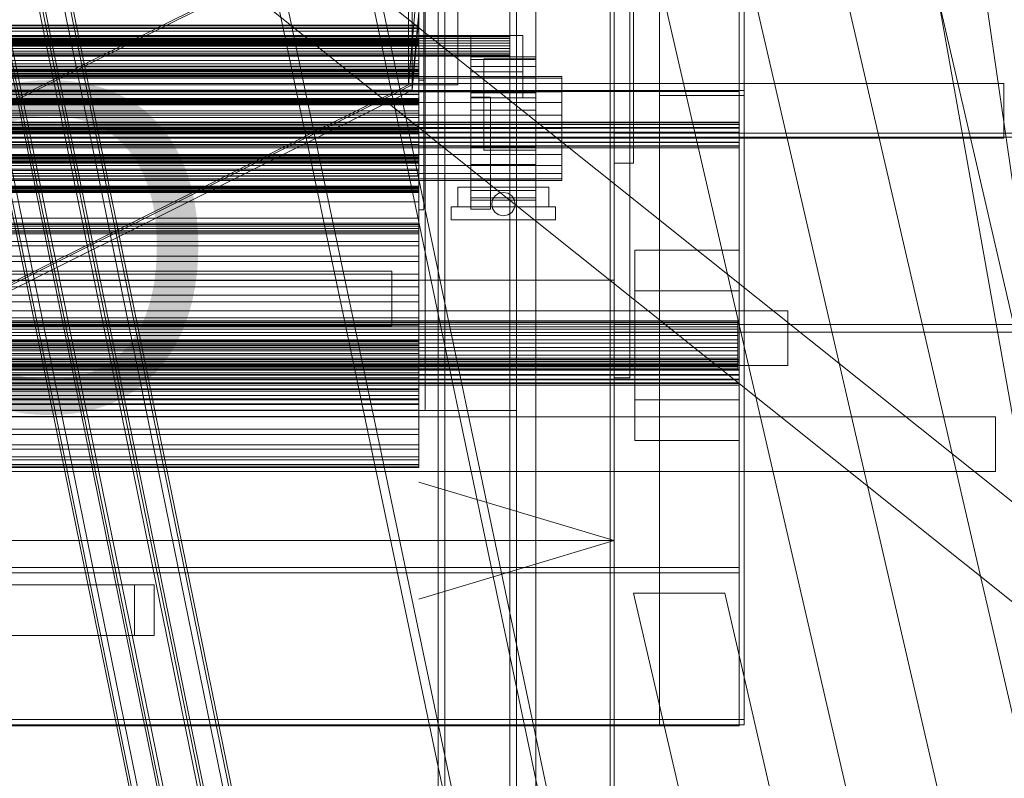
# Model space of a CAD drawing. Header units: millimetres. Extents: x -4738 to 65662, y -68080 to 6847.
# Tile 140 of 256: x 944 to 1700, y -35483 to -34900. Entities that reach past the tile are written whole.
import ezdxf

# ---------------------------------------------------------------- set-up
doc = ezdxf.new("R2010")
doc.units = ezdxf.units.MM
for name, color, linetype, lineweight in [('COTAS_O', 1, 'Continuous', 0), ('frontal_C01', 7, 'Continuous', 0), ('frontal_C03', 7, 'Continuous', 0), ('frontal_C10', 7, 'Continuous', 0), ('frontal_secador', 7, 'Continuous', 0), ('frontal_tolva', 7, 'Continuous', 0)]:
    doc.layers.add(name, color=color, linetype=linetype, lineweight=lineweight)
doc.dimstyles.new('R19_100', dxfattribs={"dimtxt": 250, "dimasz": 150, "dimexe": 150, "dimexo": 80, "dimgap": 100, "dimtad": 1, "dimtih": 1, "dimtoh": 1, "dimdsep": 46, "dimcen": 0.09, "dimadec": 0, "dimazin": 0, "dimtfac": 1, "dimtdec": 4, "dimtofl": 0, "dimtmove": 0, "dimatfit": 3, "dimfxl": 1, "dimtolj": 1, "dimtzin": 0, "dimarcsym": 0})

# ---------------------------------------------------------------- blocks, each defined once
blk = doc.blocks.new('DIM_R31_52')
at = {"layer": 'COTAS_O'}
for p, q in [((-650, -34200), (-500, -34155)), ((650, -34200), (500, -34155)), ((-650, -34900), (-650, -34200)), ((-650, -34200), (650, -34200)), ((-650, -34200), (-500, -34245)), ((650, -34200), (500, -34245)), ((650, -34900), (650, -34200))]:
    blk.add_line(p, q, dxfattribs=at)
blk.add_text('1300 O', height=250, dxfattribs=at).set_placement((0, -34100))
blk = doc.blocks.new('DIM_R31_56')
at = {"layer": 'COTAS_O'}
for p, q in [((-1400, -35300), (-1250, -35255)), ((1400, -35300), (1250, -35255)), ((-1400, -36000), (-1400, -35300)), ((-1400, -35300), (1400, -35300)), ((-1400, -35300), (-1250, -35345)), ((1400, -35300), (1250, -35345)), ((1400, -36000), (1400, -35300))]:
    blk.add_line(p, q, dxfattribs=at)
blk.add_text('2800 O', height=250, dxfattribs=at).set_placement((0, -35200))

msp = doc.modelspace()

# ---------------------------------------------------------------- linework, layer by layer
at = {"layer": 'frontal_C01'}
for p, q in [((1370, -35975), (940, -33925.304)), ((1377, -35975), (947, -33925.304)), ((1443, -35975), (1013, -33925.304)), ((1450, -35975), (1020, -33925.304)), ((-1229.4, -35093.128), (1229.4, -35093.128)), ((1229.4, -35135.128), (1229.4, -35093.128)), ((-1229.4, -35135.128), (1229.4, -35135.128))]:
    msp.add_line(p, q, dxfattribs=at)
at = {"layer": 'frontal_C03'}
for p, q in [((1435, -34954.179), (1435, -32259.264)), ((1496, -34954.179), (1496, -32259.264)), ((1500, -32259.264), (1500, -34954.179)), ((1435, -32263.162), (1435, -34958.077)), ((1500, -34958.077), (1500, -32263.162)), ((1250, -34946.422), (1250, -32331.232)), ((1254, -32331.232), (1254, -34946.422)), ((1250, -32430.626), (1250, -35045.817)), ((1254, -35045.817), (1254, -32430.626)), ((1435, -35437.51), (1435, -32742.595)), ((1500, -32742.595), (1500, -35437.51)), ((1435, -32746.492), (1435, -35441.408)), ((1496, -32746.492), (1496, -35441.408)), ((1500, -35441.408), (1500, -32746.492)), ((1845, -35988), (1415, -33007.45)), ((1845, -35988), (1415, -33563.95)), ((1833.922, -35988), (1415, -34173.45)), ((1903.922, -35988), (1485, -34173.45)), ((1693.208, -35988), (1415, -34782.95)), ((1763.208, -35988), (1485, -34782.95)), ((1250, -34915.372), (-1250, -34915.372)), ((1250, -34915.689), (-1250, -34915.689)), ((1250, -34916.483), (-1250, -34916.483)), ((-1250, -34917.247), (1250, -34917.247)), ((1250, -34918.37), (-1250, -34918.37)), ((1250, -34919.134), (-1250, -34919.134)), ((1250, -34919.928), (-1250, -34919.928)), ((1250, -34920.245), (-1250, -34920.245)), ((1250, -34916.483), (1250, -34915.372)), ((1250, -34915.372), (1250, -34915.689)), ((1250, -34915.689), (1250, -34917.247)), ((1250, -34918.37), (1250, -34916.483)), ((1250, -34917.247), (1250, -34919.134)), ((1250, -34919.928), (1250, -34918.37)), ((1250, -34919.134), (1250, -34920.245)), ((1250, -34920.245), (1250, -34919.928)), ((1250, -34937.83), (-1250, -34937.83)), ((1250, -34938.147), (-1250, -34938.147)), ((1250, -34938.941), (-1250, -34938.941)), ((-1250, -34939.705), (1250, -34939.705)), ((1250, -34940.828), (-1250, -34940.828)), ((1250, -34941.592), (-1250, -34941.592)), ((1250, -34942.386), (-1250, -34942.386)), ((1250, -34942.702), (-1250, -34942.702)), ((1250, -34938.941), (1250, -34937.83)), ((1250, -34937.83), (1250, -34938.147)), ((1250, -34938.147), (1250, -34939.705)), ((1250, -34940.828), (1250, -34938.941)), ((1250, -34939.705), (1250, -34941.592)), ((1250, -34942.386), (1250, -34940.828)), ((1250, -34941.592), (1250, -34942.702)), ((1250, -34942.702), (1250, -34942.386)), ((-1699.4, -34948.899), (1699.4, -34948.899)), ((1254, -34946.422), (1250, -34946.422)), ((1250, -34946.422), (1250, -35045.817)), ((1254, -35045.817), (1254, -34946.422)), ((1699.4, -34990.899), (1699.4, -34948.899)), ((-1496, -34954.179), (1496, -34954.179)), ((1496, -34955.078), (-1496, -34955.078)), ((1250, -34956.965), (-1250, -34956.965)), ((1250, -34957.342), (-1250, -34957.342)), ((1250, -34957.342), (1250, -34956.965)), ((1250, -34956.965), (1250, -34961.393)), ((1250, -34962.466), (1250, -34957.342)), ((1500, -34954.179), (1435, -34954.179)), ((1435, -34954.179), (1435, -34958.077)), ((1435, -34958.077), (1500, -34958.077)), ((1500, -34954.179), (1496, -34954.179)), ((1496, -34954.179), (1496, -35441.408)), ((1496, -34954.179), (1496, -34955.078)), ((1496, -35442.306), (1496, -34955.078)), ((1500, -35441.408), (1500, -34954.179)), ((1500, -34958.077), (1500, -34954.179)), ((1250, -34960.288), (-1250, -34960.288)), ((1250, -34960.604), (-1250, -34960.604)), ((1250, -34961.393), (-1250, -34961.393)), ((1250, -34961.398), (-1250, -34961.398)), ((-1250, -34962.162), (1250, -34962.162)), ((1250, -34962.466), (-1250, -34962.466)), ((1250, -34963.285), (-1250, -34963.285)), ((1250, -34964.049), (-1250, -34964.049)), ((1250, -34964.843), (-1250, -34964.843)), ((1250, -34965.16), (-1250, -34965.16)), ((1250, -34961.398), (1250, -34960.288)), ((1250, -34960.288), (1250, -34960.604)), ((1250, -34960.604), (1250, -34962.162)), ((1250, -34961.393), (1250, -34969.952)), ((1250, -34963.285), (1250, -34961.398)), ((1250, -34962.162), (1250, -34964.049)), ((1250, -34971.557), (1250, -34962.466)), ((1250, -34964.843), (1250, -34963.285)), ((1250, -34964.049), (1250, -34965.16)), ((1250, -34965.16), (1250, -34964.843)), ((1250, -34969.952), (-1250, -34969.952)), ((1250, -34971.557), (-1250, -34971.557)), ((1250, -34969.952), (1250, -34981.338)), ((1250, -34983.231), (1250, -34971.557)), ((1496, -34978.662), (-1496, -34978.662)), ((1496, -34978.78), (-1496, -34978.78)), ((1496, -34980.046), (-1496, -34980.046)), ((1496, -34980.381), (-1496, -34980.381)), ((-1250, -34981.338), (1250, -34981.338)), ((1250, -34981.338), (1250, -34993.818)), ((1496, -34978.78), (1496, -34978.662)), ((1496, -34978.662), (1496, -34980.046)), ((1496, -34980.381), (1496, -34978.78)), ((1496, -34980.046), (1496, -34982.72)), ((1496, -34983.222), (1496, -34980.381)), ((1496, -34982.72), (-1496, -34982.72)), ((1496, -34983.222), (-1496, -34983.222)), ((-1496, -34986.279), (1496, -34986.279)), ((1496, -34986.87), (-1496, -34986.87)), ((1250, -34982.745), (-1250, -34982.745)), ((1250, -34983.062), (-1250, -34983.062)), ((1250, -34983.231), (-1250, -34983.231)), ((1250, -34983.856), (-1250, -34983.856)), ((-1250, -34984.62), (1250, -34984.62)), ((1250, -34985.743), (-1250, -34985.743)), ((1250, -34986.507), (-1250, -34986.507)), ((1250, -34987.301), (-1250, -34987.301)), ((1250, -34987.618), (-1250, -34987.618)), ((1250, -34983.856), (1250, -34982.745)), ((1250, -34982.745), (1250, -34983.062)), ((1250, -34983.062), (1250, -34984.62)), ((1250, -34995.711), (1250, -34983.231)), ((1250, -34985.743), (1250, -34983.856)), ((1250, -34984.62), (1250, -34986.507)), ((1250, -34987.301), (1250, -34985.743)), ((1250, -34986.507), (1250, -34987.618)), ((1250, -34987.618), (1250, -34987.301)), ((1496, -34982.72), (1496, -34986.279)), ((1496, -34986.87), (1496, -34983.222)), ((1496, -34986.279), (1496, -34990.179)), ((1496, -34990.77), (1496, -34986.87)), ((-1699.4, -34990.899), (1699.4, -34990.899)), ((1496, -34990.179), (-1496, -34990.179)), ((1496, -34990.77), (-1496, -34990.77)), ((1496, -34993.827), (-1496, -34993.827)), ((1496, -34994.328), (-1496, -34994.328)), ((1496, -34996.668), (-1496, -34996.668)), ((1250, -34993.818), (-1250, -34993.818)), ((1250, -34995.711), (-1250, -34995.711)), ((1250, -34993.818), (1250, -35005.492)), ((1250, -35007.097), (1250, -34995.711)), ((1496, -34990.179), (1496, -34993.827)), ((1496, -34994.328), (1496, -34990.77)), ((1496, -34993.827), (1496, -34996.668)), ((1496, -34997.003), (1496, -34994.328)), ((1496, -34996.668), (1496, -34998.269)), ((1496, -34997.003), (-1496, -34997.003)), ((1496, -34998.269), (-1496, -34998.269)), ((1496, -34998.387), (-1496, -34998.387)), ((1496, -34998.387), (1496, -34997.003)), ((1496, -34998.269), (1496, -34998.387)), ((1250, -35005.203), (-1250, -35005.203)), ((1250, -35005.492), (-1250, -35005.492)), ((1250, -35005.519), (-1250, -35005.519)), ((1250, -35006.313), (-1250, -35006.313)), ((-1250, -35007.078), (1250, -35007.078)), ((1250, -35007.097), (-1250, -35007.097)), ((1250, -35008.201), (-1250, -35008.201)), ((1250, -35008.965), (-1250, -35008.965)), ((1250, -35009.759), (-1250, -35009.759)), ((1250, -35010.075), (-1250, -35010.075)), ((1250, -35006.313), (1250, -35005.203)), ((1250, -35005.203), (1250, -35005.519)), ((1250, -35005.492), (1250, -35014.583)), ((1250, -35005.519), (1250, -35007.078)), ((1250, -35008.201), (1250, -35006.313)), ((1250, -35007.078), (1250, -35008.965)), ((1250, -35015.655), (1250, -35007.097)), ((1250, -35009.759), (1250, -35008.201)), ((1250, -35008.965), (1250, -35010.075)), ((1250, -35010.075), (1250, -35009.759)), ((1250, -35014.583), (-1250, -35014.583)), ((1250, -35015.655), (-1250, -35015.655)), ((1250, -35014.583), (1250, -35019.707)), ((1250, -35020.083), (1250, -35015.655)), ((1250, -35019.707), (-1250, -35019.707)), ((1250, -35020.083), (-1250, -35020.083)), ((1250, -35019.707), (1250, -35020.083)), ((1250, -35027.661), (-1250, -35027.661)), ((1250, -35027.977), (-1250, -35027.977)), ((1250, -35028.771), (-1250, -35028.771)), ((-1250, -35029.535), (1250, -35029.535)), ((1250, -35030.658), (-1250, -35030.658)), ((1250, -35031.422), (-1250, -35031.422)), ((1250, -35032.216), (-1250, -35032.216)), ((1250, -35032.533), (-1250, -35032.533)), ((1250, -35028.771), (1250, -35027.661)), ((1250, -35027.661), (1250, -35027.977)), ((1250, -35027.977), (1250, -35029.535)), ((1250, -35030.658), (1250, -35028.771)), ((1250, -35029.535), (1250, -35031.422)), ((1250, -35032.216), (1250, -35030.658)), ((1250, -35031.422), (1250, -35032.533)), ((1250, -35032.533), (1250, -35032.216)), ((1250, -35045.817), (1254, -35045.817)), ((1250, -35056.043), (-1250, -35056.043)), ((1250, -35057.295), (-1250, -35057.295)), ((1250, -35058.401), (1250, -35056.043)), ((1250, -35056.043), (1250, -35057.295)), ((1250, -35057.295), (1250, -35062.11)), ((1250, -35058.401), (-1250, -35058.401)), ((1250, -35062.11), (-1250, -35062.11)), ((1250, -35064.28), (-1250, -35064.28)), ((1250, -35064.28), (1250, -35058.401)), ((1250, -35062.11), (1250, -35070.303)), ((1250, -35073.452), (1250, -35064.28)), ((1250, -35070.303), (-1250, -35070.303)), ((1250, -35070.303), (1250, -35081.558)), ((1250, -35073.452), (-1250, -35073.452)), ((1250, -35085.566), (1250, -35073.452)), ((1416, -35108.227), (1416, -35076.787)), ((1416, -35076.787), (1496, -35076.787)), ((1416, -35191.773), (1416, -35076.787)), ((1496, -35076.787), (1496, -35108.227)), ((1496, -35076.787), (1496, -35191.773)), ((1250, -35081.558), (-1250, -35081.558)), ((1250, -35085.566), (-1250, -35085.566)), ((1250, -35081.558), (1250, -35095.443)), ((1250, -35100.157), (1250, -35085.566)), ((1250, -35095.443), (-1250, -35095.443)), ((1250, -35100.157), (-1250, -35100.157)), ((1250, -35095.443), (1250, -35111.425)), ((1250, -35116.663), (1250, -35100.157)), ((1496, -35108.227), (1416, -35108.227)), ((1416, -35108.227), (1416, -35223.213)), ((1496, -35223.213), (1496, -35108.227)), ((1250, -35111.425), (-1250, -35111.425)), ((1250, -35116.663), (-1250, -35116.663)), ((1250, -35111.425), (1250, -35128.89)), ((1250, -35134.45), (1250, -35116.663)), ((-1533.462, -35123.465), (1533.462, -35123.465)), ((1533.462, -35165.465), (1533.462, -35123.465)), ((1495, -35131.073), (-1495, -35131.073)), ((1495, -35131.485), (-1495, -35131.485)), ((1495, -35132.513), (-1495, -35132.513)), ((-1250, -35128.89), (1250, -35128.89)), ((1250, -35128.89), (1250, -35147.166)), ((1495, -35131.485), (1495, -35131.073)), ((1495, -35131.073), (1495, -35132.513)), ((1495, -35133.71), (1495, -35131.485)), ((1495, -35132.513), (1495, -35135.665)), ((1495, -35133.71), (-1495, -35133.71)), ((1495, -35135.665), (-1495, -35135.665)), ((1495, -35137.529), (-1495, -35137.529)), ((1495, -35140.221), (-1495, -35140.221)), ((1250, -35134.45), (-1250, -35134.45)), ((1250, -35152.834), (1250, -35134.45)), ((1495, -35137.529), (1495, -35133.71)), ((1495, -35135.665), (1495, -35140.221)), ((1495, -35142.569), (1495, -35137.529)), ((1495, -35140.221), (1495, -35145.733)), ((1495, -35142.569), (-1495, -35142.569)), ((-1495, -35145.733), (1495, -35145.733)), ((1250, -35146.092), (-1250, -35146.092)), ((1250, -35146.386), (-1250, -35146.386)), ((1250, -35147.166), (-1250, -35147.166)), ((1250, -35146.386), (1250, -35146.092)), ((1250, -35146.092), (1250, -35149.552)), ((1250, -35150.389), (1250, -35146.386)), ((1250, -35147.166), (1250, -35165.55)), ((1495, -35148.337), (1495, -35142.569)), ((1495, -35145.733), (1495, -35151.663)), ((1495, -35148.337), (-1495, -35148.337)), ((1495, -35151.663), (-1495, -35151.663)), ((1495, -35154.267), (-1495, -35154.267)), ((1250, -35149.552), (-1250, -35149.552)), ((1250, -35150.389), (-1250, -35150.389)), ((1250, -35152.834), (-1250, -35152.834)), ((1250, -35149.552), (1250, -35156.238)), ((1250, -35157.492), (1250, -35150.389)), ((1250, -35171.11), (1250, -35152.834)), ((1495, -35154.267), (1495, -35148.337)), ((1495, -35151.663), (1495, -35157.431)), ((1495, -35159.779), (1495, -35154.267)), ((1496, -35160.886), (-1496, -35160.886)), ((1496, -35161.003), (-1496, -35161.003)), ((1496, -35162.269), (-1496, -35162.269)), ((1496, -35162.604), (-1496, -35162.604)), ((1495, -35157.431), (-1495, -35157.431)), ((1495, -35159.779), (-1495, -35159.779)), ((1495, -35162.471), (-1495, -35162.471)), ((1250, -35156.238), (-1250, -35156.238)), ((1250, -35157.492), (-1250, -35157.492)), ((1250, -35156.238), (1250, -35165.133)), ((1250, -35166.612), (1250, -35157.492)), ((1495, -35157.431), (1495, -35162.471)), ((1495, -35164.335), (1495, -35159.779)), ((1495, -35162.471), (1495, -35166.29)), ((1496, -35161.003), (1496, -35160.886)), ((1496, -35160.886), (1496, -35162.269)), ((1496, -35162.604), (1496, -35161.003)), ((1496, -35162.269), (1496, -35164.944)), ((1496, -35165.445), (1496, -35162.604)), ((-1533.462, -35165.465), (1533.462, -35165.465)), ((1496, -35164.944), (-1496, -35164.944)), ((1496, -35165.445), (-1496, -35165.445)), ((-1496, -35168.502), (1496, -35168.502)), ((1496, -35169.093), (-1496, -35169.093)), ((1495, -35164.335), (-1495, -35164.335)), ((1495, -35166.29), (-1495, -35166.29)), ((1495, -35167.487), (-1495, -35167.487)), ((1495, -35168.515), (-1495, -35168.515)), ((1495, -35168.927), (-1495, -35168.927)), ((-1250, -35165.133), (1250, -35165.133)), ((1250, -35165.55), (-1250, -35165.55)), ((1250, -35166.612), (-1250, -35166.612)), ((1250, -35165.133), (1250, -35174.883)), ((1250, -35165.55), (1250, -35183.337)), ((1250, -35176.362), (1250, -35166.612)), ((1495, -35167.487), (1495, -35164.335)), ((1495, -35166.29), (1495, -35168.515)), ((1495, -35168.927), (1495, -35167.487)), ((1495, -35168.515), (1495, -35168.927)), ((1496, -35164.944), (1496, -35168.502)), ((1496, -35169.093), (1496, -35165.445)), ((1496, -35168.502), (1496, -35172.402)), ((1496, -35172.994), (1496, -35169.093)), ((1496, -35172.402), (-1496, -35172.402)), ((1496, -35172.994), (-1496, -35172.994)), ((1496, -35176.05), (-1496, -35176.05)), ((1496, -35176.552), (-1496, -35176.552)), ((1250, -35171.11), (-1250, -35171.11)), ((1250, -35174.883), (-1250, -35174.883)), ((1250, -35176.362), (-1250, -35176.362)), ((1250, -35188.575), (1250, -35171.11)), ((1250, -35174.883), (1250, -35184.004)), ((1250, -35185.257), (1250, -35176.362)), ((1496, -35172.402), (1496, -35176.05)), ((1496, -35176.552), (1496, -35172.994)), ((1496, -35176.05), (1496, -35178.891)), ((1496, -35179.226), (1496, -35176.552)), ((1496, -35178.891), (-1496, -35178.891)), ((1496, -35179.226), (-1496, -35179.226)), ((1496, -35180.492), (-1496, -35180.492)), ((1496, -35180.61), (-1496, -35180.61)), ((1250, -35183.337), (-1250, -35183.337)), ((1250, -35184.004), (-1250, -35184.004)), ((1250, -35185.257), (-1250, -35185.257)), ((1250, -35183.337), (1250, -35199.843)), ((1250, -35184.004), (1250, -35191.106)), ((1250, -35191.944), (1250, -35185.257)), ((1496, -35178.891), (1496, -35180.492)), ((1496, -35180.61), (1496, -35179.226)), ((1496, -35180.492), (1496, -35180.61)), ((1250, -35188.575), (-1250, -35188.575)), ((1250, -35191.106), (-1250, -35191.106)), ((1250, -35191.944), (-1250, -35191.944)), ((1250, -35204.557), (1250, -35188.575)), ((1250, -35191.106), (1250, -35195.109)), ((1250, -35195.403), (1250, -35191.944)), ((1496, -35191.773), (1416, -35191.773)), ((1416, -35191.773), (1416, -35223.213)), ((1496, -35223.213), (1496, -35191.773)), ((1250, -35195.109), (-1250, -35195.109)), ((1250, -35195.403), (-1250, -35195.403)), ((1250, -35199.843), (-1250, -35199.843)), ((1250, -35195.109), (1250, -35195.403)), ((1250, -35199.843), (1250, -35214.434)), ((-1692.975, -35204.889), (1692.975, -35204.889)), ((1250, -35204.557), (-1250, -35204.557)), ((1250, -35218.442), (1250, -35204.557)), ((1692.975, -35246.889), (1692.975, -35204.889)), ((1250, -35214.434), (-1250, -35214.434)), ((1250, -35214.434), (1250, -35226.548)), ((1250, -35218.442), (-1250, -35218.442)), ((1250, -35229.697), (1250, -35218.442)), ((1416, -35223.213), (1496, -35223.213)), ((1250, -35226.548), (-1250, -35226.548)), ((1250, -35229.697), (-1250, -35229.697)), ((1250, -35226.548), (1250, -35235.72)), ((1250, -35237.89), (1250, -35229.697)), ((1250, -35235.72), (-1250, -35235.72)), ((1250, -35237.89), (-1250, -35237.89)), ((1250, -35235.72), (1250, -35241.599)), ((1250, -35242.705), (1250, -35237.89)), ((1250, -35241.599), (-1250, -35241.599)), ((1250, -35242.705), (-1250, -35242.705)), ((1250, -35243.957), (-1250, -35243.957)), ((1250, -35241.599), (1250, -35243.957)), ((1250, -35243.957), (1250, -35242.705)), ((-1692.975, -35246.889), (1692.975, -35246.889)), ((-1496, -35320.73), (1496, -35320.73)), ((1496, -35320.73), (1496, -35437.51)), ((1496, -35320.73), (1496, -35324.628)), ((1496, -35324.628), (-1496, -35324.628)), ((1496, -35441.408), (1496, -35324.628)), ((1415, -35340.348), (1485, -35340.348)), ((1564.522, -35988), (1415, -35340.348)), ((1634.522, -35988), (1485, -35340.348)), ((1496, -35437.51), (-1496, -35437.51)), ((1496, -35441.408), (-1496, -35441.408)), ((-1496, -35442.306), (1496, -35442.306)), ((1500, -35437.51), (1435, -35437.51)), ((1435, -35437.51), (1435, -35441.408)), ((1435, -35441.408), (1500, -35441.408)), ((1496, -35441.408), (1496, -35437.51)), ((1496, -35441.408), (1500, -35441.408)), ((1496, -35442.306), (1496, -35441.408)), ((1500, -35441.408), (1500, -35437.51))]:
    msp.add_line(p, q, dxfattribs=at)
at = {"layer": 'frontal_C10'}
for p, q in [((1126.491, -35975), (730.677, -34032.44)), ((732.631, -34032.44), (1128.445, -35975)), ((737.234, -34032.44), (1133.048, -35975)), ((1147.982, -35975), (752.169, -34032.44)), ((754.122, -34032.44), (1149.936, -35975)), ((1152.585, -35975), (756.771, -34032.44)), ((1179.072, -35975), (783.259, -34032.44)), ((785.907, -34032.44), (1181.721, -35975)), ((1183.675, -35975), (787.861, -34032.44)), ((802.796, -34032.44), (1198.61, -35975)), ((807.398, -34032.44), (1203.212, -35975)), ((1205.166, -35975), (809.352, -34032.44)), ((-1955.281, -35333.881), (1031.549, -35333.881)), ((1046.788, -35333.881), (-1940.042, -35333.881)), ((1031.549, -35333.881), (1046.788, -35333.881)), ((1031.549, -35333.881), (1031.549, -35372.881)), ((1046.788, -35372.881), (1046.788, -35333.881)), ((1031.549, -35372.881), (-1955.281, -35372.881)), ((-1940.042, -35372.881), (1046.788, -35372.881)), ((1046.788, -35372.881), (1031.549, -35372.881))]:
    msp.add_line(p, q, dxfattribs=at)
at = {"layer": 'frontal_secador'}
for p, q in [((1340, -36000), (1340, -33000)), ((1400, -36000), (1400, -33000)), ((1265, -35980), (1265, -33075)), ((1270, -35980), (1270, -33075)), ((1320, -35980), (1320, -33075)), ((1325, -36000), (1325, -33075)), ((1325, -35980), (1325, -33075)), ((1397, -35940), (1397, -33075)), ((1400, -36000), (1400, -33075)), ((1400, -35940), (1400, -33075)), ((1400, -36000), (1400, -33250)), ((1400, -35140), (1400, -34540)), ((1412, -35140), (1412, -34540)), ((1250, -35200), (1250, -34550)), ((1255, -35200), (1255, -34550)), ((1320, -35200), (1320, -34550)), ((1325, -35200), (1325, -34550)), ((1400, -35134), (1400, -34546)), ((1400, -34990), (1400, -34600)), ((1400, -34987), (1400, -34603)), ((1415, -34990), (1415, -34600)), ((1250, -35100), (1250, -34650)), ((1400, -35100), (1400, -34650)), ((1250, -34950), (1250, -34770)), ((1280, -34950), (1280, -34770)), ((1242, -34810), (197, -35331)), ((200, -35331), (1245, -34810)), ((1242, -34810), (1242, -34950)), ((1245, -34950), (1245, -34810)), ((1242, -34950), (1247, -34894)), ((1245, -34950), (1250, -34894)), ((1250, -34898), (1245, -34954)), ((1250, -34904), (-1250, -34904)), ((1250, -34904.545), (-1250, -34904.545)), ((1250, -34906.144), (-1250, -34906.144)), ((1250, -34906.709), (1250, -34904)), ((1250, -34904.545), (1250, -34904)), ((1250, -34906.144), (1250, -34904.545)), ((1250, -34908.686), (1250, -34906.144)), ((1320, -34912), (-1320, -34912)), ((1320, -34912.273), (-1320, -34912.273)), ((1320, -34913.072), (-1320, -34913.072)), ((1250, -34906.709), (-1250, -34906.709)), ((1250, -34908.686), (-1250, -34908.686)), ((1250, -34912), (-1250, -34912)), ((1250, -34914.651), (1250, -34906.709)), ((1250, -34912), (1250, -34908.686)), ((1250, -34915.859), (1250, -34912)), ((1290, -34912), (1330, -34912)), ((1290, -34940), (1290, -34912)), ((1320, -34912.273), (1320, -34912)), ((1320, -34913.072), (1320, -34912.273)), ((1320, -34914.343), (1320, -34913.072)), ((1330, -34940), (1330, -34912)), ((1320, -34914.343), (-1320, -34914.343)), ((1320, -34916), (-1320, -34916)), ((1320, -34917.929), (-1320, -34917.929)), ((-1320, -34920), (1320, -34920)), ((1250, -34914.651), (-1250, -34914.651)), ((1250, -34915.859), (-1250, -34915.859)), ((-1250, -34920), (1250, -34920)), ((1250, -34927.285), (1250, -34914.651)), ((1250, -34920), (1250, -34915.859)), ((1250, -34924.141), (1250, -34920)), ((1320, -34916), (1320, -34914.343)), ((1320, -34917.929), (1320, -34916)), ((1320, -34920), (1320, -34917.929)), ((1320, -34922.071), (1320, -34920)), ((1320, -34922.071), (-1320, -34922.071)), ((1320, -34924), (-1320, -34924)), ((1320, -34925.657), (-1320, -34925.657)), ((1320, -34926.928), (-1320, -34926.928)), ((1320, -34927.727), (-1320, -34927.727)), ((1320, -34928), (-1320, -34928)), ((1250, -34924.141), (-1250, -34924.141)), ((1250, -34927.285), (-1250, -34927.285)), ((1250, -34928), (-1250, -34928)), ((1250, -34924.141), (1250, -34928)), ((1250, -34943.75), (1250, -34927.285)), ((1250, -34928), (1250, -34931.314)), ((1290, -34930.374), (1290, -34928.5)), ((1340, -34928.5), (1290, -34928.5)), ((1320, -34922.071), (1320, -34924)), ((1320, -34924), (1320, -34925.657)), ((1320, -34925.657), (1320, -34926.928)), ((1320, -34926.928), (1320, -34927.727)), ((1320, -34927.727), (1320, -34928)), ((1340, -34930.374), (1340, -34928.5)), ((1250, -34931.314), (-1250, -34931.314)), ((1250, -34933.856), (-1250, -34933.856)), ((1250, -34935.455), (-1250, -34935.455)), ((1250, -34936), (-1250, -34936)), ((1250, -34931.314), (1250, -34933.856)), ((1250, -34933.856), (1250, -34935.455)), ((1250, -34935.455), (1250, -34936)), ((1290, -34935.869), (1290, -34930.374)), ((1340, -34930.374), (1290, -34930.374)), ((1290, -34944.609), (1290, -34935.869)), ((1340, -34935.869), (1290, -34935.869)), ((1300, -34930), (1340, -34930)), ((1300, -34960), (1300, -34930)), ((1340, -34960), (1340, -34930)), ((1340, -34935.869), (1340, -34930.374)), ((1340, -34944.609), (1340, -34935.869)), ((1360, -34943.5), (-1360, -34943.5)), ((1250, -34943.75), (-1250, -34943.75)), ((1250, -34962.924), (1250, -34943.75)), ((1290, -34940), (1330, -34940)), ((1290, -34960), (1290, -34940)), ((1330, -34960), (1330, -34940)), ((1360, -34944.863), (1360, -34943.5)), ((1360, -34944.863), (-1360, -34944.863)), ((1360, -34948.859), (-1360, -34948.859)), ((-1250, -34950), (1250, -34950)), ((-1245, -34950), (1245, -34950)), ((197, -35471), (1242, -34950)), ((200, -35471), (1245, -34950)), ((1242, -34950), (1245, -34950)), ((1245, -34954), (1245, -34950)), ((1250, -34975), (1250, -34950)), ((1250, -34950), (1280, -34950)), ((1290, -34956), (1290, -34944.609)), ((1340, -34944.609), (1290, -34944.609)), ((1340, -34956), (1340, -34944.609)), ((1360, -34948.859), (1360, -34944.863)), ((1360, -34955.216), (1360, -34948.859)), ((1360, -34955.216), (-1360, -34955.216)), ((1245, -34954), (-1245, -34954)), ((1245, -34954), (200, -35475)), ((1290, -34969.265), (1290, -34956)), ((1340, -34956), (1290, -34956)), ((1340, -34969.265), (1340, -34956)), ((1360, -34963.5), (1360, -34955.216)), ((1360, -34963.5), (-1360, -34963.5)), ((1250, -34962.924), (-1250, -34962.924)), ((1250, -34983.5), (1250, -34962.924)), ((1290, -34959.5), (1305, -34959.5)), ((1290, -35045.5), (1290, -34959.5)), ((1290, -34960), (1330, -34960)), ((1300, -34960), (1340, -34960)), ((1300, -35000), (1300, -34960)), ((1305, -35045.5), (1305, -34959.5)), ((1340, -35000), (1340, -34960)), ((1360, -34973.147), (1360, -34963.5)), ((1360, -34973.147), (-1360, -34973.147)), ((1290, -34983.5), (1290, -34969.265)), ((1340, -34969.265), (1290, -34969.265)), ((1340, -34983.5), (1340, -34969.265)), ((1360, -34983.5), (1360, -34973.147)), ((-1250, -34975), (1250, -34975)), ((-1360, -34983.5), (1360, -34983.5)), ((-1250, -34983.5), (1250, -34983.5)), ((1250, -35004.076), (1250, -34983.5)), ((1290, -34983.5), (1290, -34997.735)), ((1290, -34983.5), (1340, -34983.5)), ((1340, -34997.735), (1340, -34983.5)), ((1360, -34993.853), (1360, -34983.5)), ((1400, -34987), (1790, -34987)), ((1400, -34990), (1400, -34987)), ((1360, -34993.853), (-1360, -34993.853)), ((1325, -34990), (1400, -34990)), ((1325, -36000), (1325, -34990)), ((1360, -34993.853), (1360, -35003.5)), ((1400, -36000), (1400, -34990)), ((1400, -34990), (1790, -34990)), ((1400, -34990), (1415, -34990)), ((1400, -35010), (1400, -34990)), ((1415, -35010), (1415, -34990)), ((1360, -35003.5), (-1360, -35003.5)), ((1250, -35004.076), (-1250, -35004.076)), ((1250, -35004.076), (1250, -35023.25)), ((1290, -34997.735), (1290, -35011)), ((1340, -34997.735), (1290, -34997.735)), ((1300, -35000), (1340, -35000)), ((1340, -34997.735), (1340, -35011)), ((1360, -35003.5), (1360, -35011.784)), ((1360, -35011.784), (-1360, -35011.784)), ((1290, -35011), (1290, -35022.391)), ((1340, -35011), (1290, -35011)), ((1340, -35011), (1340, -35022.391)), ((1360, -35011.784), (1360, -35018.141)), ((1400, -35010), (1415, -35010)), ((1360, -35018.141), (-1360, -35018.141)), ((1360, -35018.141), (1360, -35022.137)), ((1360, -35022.137), (-1360, -35022.137)), ((1360, -35023.5), (-1360, -35023.5)), ((1250, -35023.25), (-1250, -35023.25)), ((1250, -35023.25), (1250, -35039.715)), ((1290, -35022.391), (1290, -35031.131)), ((1340, -35022.391), (1290, -35022.391)), ((1340, -35022.391), (1340, -35031.131)), ((1360, -35022.137), (1360, -35023.5)), ((1280, -35028.5), (1350, -35028.5)), ((1280, -35043.5), (1280, -35028.5)), ((1290, -35031.131), (1290, -35036.626)), ((1340, -35031.131), (1290, -35031.131)), ((1308.636, -35035.136), (1311.556, -35033.185)), ((1311.556, -35033.185), (1315, -35032.5)), ((1315, -35032.5), (1318.444, -35033.185)), ((1318.444, -35033.185), (1321.364, -35035.136)), ((1340, -35031.131), (1340, -35036.626)), ((1350, -35043.5), (1350, -35028.5)), ((1250, -35039.715), (-1250, -35039.715)), ((1250, -35039.715), (1250, -35052.349)), ((1290, -35036.626), (1290, -35038.5)), ((1340, -35036.626), (1290, -35036.626)), ((1340, -35038.5), (1290, -35038.5)), ((1306, -35041.5), (1306.685, -35038.056)), ((1306.685, -35044.944), (1306, -35041.5)), ((1306.685, -35038.056), (1308.636, -35035.136)), ((1321.364, -35035.136), (1323.315, -35038.056)), ((1323.315, -35038.056), (1324, -35041.5)), ((1324, -35041.5), (1323.315, -35044.944)), ((1340, -35036.626), (1340, -35038.5)), ((1275, -35043.5), (1355, -35043.5)), ((1275, -35053.5), (1275, -35043.5)), ((1280, -35043.5), (1350, -35043.5)), ((1290, -35045.5), (1305, -35045.5)), ((1308.636, -35047.864), (1306.685, -35044.944)), ((1311.556, -35049.815), (1308.636, -35047.864)), ((1315, -35050.5), (1311.556, -35049.815)), ((1318.444, -35049.815), (1315, -35050.5)), ((1321.364, -35047.864), (1318.444, -35049.815)), ((1323.315, -35044.944), (1321.364, -35047.864)), ((1355, -35053.5), (1355, -35043.5)), ((1250, -35052.349), (-1250, -35052.349)), ((1250, -35052.349), (1250, -35060.291)), ((1275, -35053.5), (1355, -35053.5)), ((1250, -35060.291), (-1250, -35060.291)), ((1250, -35063), (-1250, -35063)), ((1250, -35060.291), (1250, -35063)), ((-1400, -35100), (1400, -35100)), ((-1250, -35100), (1250, -35100)), ((1250, -35100), (1400, -35100)), ((1250, -35105), (1250, -35100)), ((1400, -36000), (1400, -35100)), ((-1250, -35105), (1250, -35105)), ((1250, -35195), (1250, -35105)), ((1400, -35134), (2200, -35134)), ((1400, -35140), (1400, -35134)), ((1400, -35140), (2200, -35140)), ((1400, -35140), (1412, -35140)), ((1400, -35175), (1400, -35140)), ((1412, -35175), (1412, -35140)), ((1400, -35175), (1412, -35175)), ((-1250, -35195), (1250, -35195)), ((-1250, -35200), (1250, -35200)), ((1250, -35200), (1250, -35195)), ((1250, -35200), (1255, -35200)), ((1255, -35200), (1320, -35200)), ((1320, -35200), (1325, -35200))]:
    msp.add_line(p, q, dxfattribs=at)
at = {"layer": 'frontal_tolva'}
for p, q in [((1763.733, -35316.567), (716.733, -34479.567)), ((1726.267, -35363.433), (679.267, -34526.433))]:
    msp.add_line(p, q, dxfattribs=at)

# ---------------------------------------------------------------- dimensions: what is measured, and where the dimension line sits
at = {"layer": 'COTAS_O'}
for p1, p2, picture, middle in [((-650, -34900), (650, -34900), 'DIM_R31_52', (0, -34200)), ((-1400, -36000), (1400, -36000), 'DIM_R31_56', (0, -35300))]:
    dim = msp.add_aligned_dim(p1=p1, p2=p2, distance=700, text='<> O', dimstyle='R19_100', dxfattribs=at)
    dim.commit()
    dim.dimension.update_dxf_attribs({"geometry": picture, "text_midpoint": middle})

doc.saveas('drawing.dxf')
